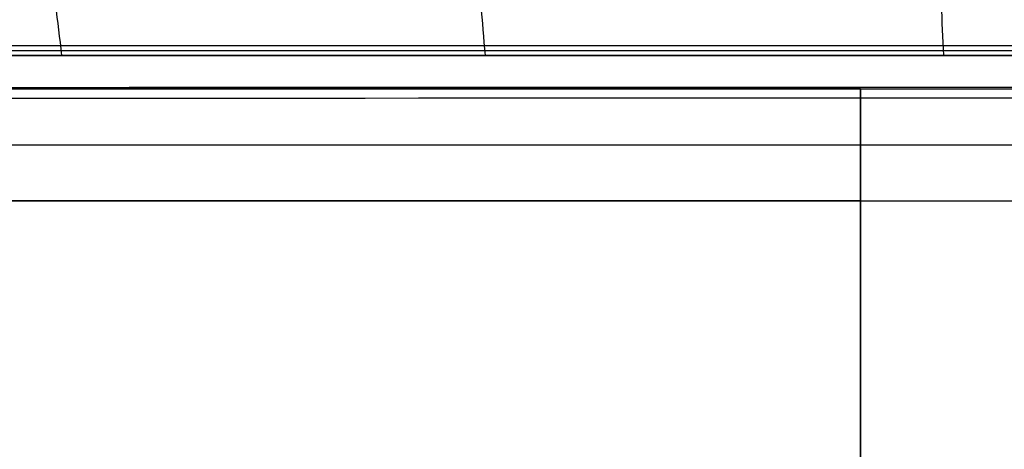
# Model space of a CAD drawing. Header units: millimetres. Extents: x -249 to 249, y -500 to 303.
# Tile 12 of 174: x -125 to -37, y -32 to 6. Entities that reach past the tile are written whole.
import ezdxf

# ---------------------------------------------------------------- set-up
doc = ezdxf.new("R2010")
doc.units = ezdxf.units.MM
doc.header["$MEASUREMENT"] = 0
doc.layers.add('Predefinito', color=7, linetype='Continuous', true_color=0x000000)

# ---------------------------------------------------------------- blocks, each defined once
blk = doc.blocks.new('FORMAmobile50SCOCCAC')
at = {"layer": 'Predefinito'}
for p, q in [((-218, 0, 224.429), (-50, 0, 224.429)), ((-50, 0, 129), (-50, -10, 129)), ((-50, -10, 233.429), (-198.858, -10, 233.429))]:
    blk.add_line(p, q, dxfattribs=at)
at = {"layer": 'Predefinito', "extrusion": (-8.3745e-18, 1, 9.77025e-18)}
blk.add_arc((0, 250), 198.858, 0, 90, dxfattribs=at)
at = {"layer": 'Predefinito', "extrusion": (2.486e-17, 1, -2.22045e-17)}
blk.add_arc((0, 250), 50, 0, 180, dxfattribs=at)
at = {"layer": 'Predefinito', "extrusion": (0, 1, 0)}
for centre, radius, end in [((0, 250, -5), 198.858, 90), ((0, 250, -5), 50, 180), ((0, 250, -10), 50, 180)]:
    blk.add_arc(centre, radius, 0, end, dxfattribs=at)
at = {"layer": 'Predefinito', "extrusion": (0, 1, -1.78656e-17)}
blk.add_arc((0, 250, -10), 198.858, 0, 90, dxfattribs=at)
at = {"layer": 'Predefinito'}
for points in [[(-50, 0, 8), (-125.349, 0, 8), (-200.698, 0, 8)], [(-50, 0, 250), (-50, 0, 129), (-50, 0, 8)], [(-50, -170, 8), (-50, -85, 8), (-50, 0, 8)], [(-200.698, 0), (-156.354, -241), (-112.01, -482)], [(-200.698, 0, 8), (-156.354, -241, 8), (-112.01, -482, 8)], [(-50, -10, 250), (-50, -5, 250), (-50, 0, 250)], [(-198.858, -10, 18), (-124.429, -10, 18), (-50, -10, 18)], [(-50, -10, 18), (-50, -90, 18), (-50, -170, 18)], [(-50, -10, 18), (-50, -10, 134), (-50, -10, 250)]]:
    blk.add_open_spline(points, degree=2, dxfattribs=at)
blk = doc.blocks.new('FORMA50 LAVABO')
at = {"layer": 'Predefinito', "extrusion": (0, 1, 0)}
blk.add_arc((0, 0, -149.566), 209.726, 0, 180, dxfattribs=at)
at = {"layer": 'Predefinito', "extrusion": (1.35568e-16, 1, -4.06704e-16)}
blk.add_arc((0, 0, -149.132), 209.649, 0, 90, dxfattribs=at)
at = {"layer": 'Predefinito', "extrusion": (-2.63381e-15, 1, 4.01473e-15)}
blk.add_arc((0, 0, -150), 209.802, 46.65063, 66.81668, dxfattribs=at)
at = {"layer": 'Predefinito', "extrusion": (-2.40817e-13, 1, 5.85819e-13)}
blk.add_arc((0, 0, -150), 209.802, 66.81668, 68.49045, dxfattribs=at)
at = {"layer": 'Predefinito'}
for points in [[(-139.163, -4.785, 206.534), (-130.32, -77.392, 194.978), (-121.476, -150, 183.422)], [(-95.955, -4.785, 229.816), (-89.771, -77.392, 216.66), (-83.587, -150, 203.503)], [(-48.949, -4.784, 244.186), (-45.766, -77.392, 230.013), (-42.584, -150, 215.84)]]:
    blk.add_open_spline(points, degree=2, dxfattribs=at)
for points, knots in [([(-220, -150), (-220, -150, 14.637), (-217.071, -150, 43.816), (-204.207, -150, 85.63), (-183.49, -150, 123.933), (-155.797, -150, 157.323), (-122.238, -150, 184.602), (-84.108, -150, 204.801), (-42.849, -150, 217.21), (0, -150, 221.395), (42.849, -150, 217.21), (84.108, -150, 204.801), (122.238, -150, 184.602), (155.797, -150, 157.323), (183.49, -150, 123.933), (204.207, -150, 85.63), (217.071, -150, 43.816), (220, -150, 14.637), (220, -150)], [0, 0, 0, 0, 0.0428795, 0.085759, 0.1286385, 0.171518, 0.2143975, 0.257277, 0.3001565, 0.343036, 0.3859155, 0.428795, 0.4716745, 0.514554, 0.5574335, 0.600313, 0.6431924, 0.6860719, 0.6860719, 0.6860719, 0.6860719]), ([(0, -150, 220), (-14.283, -150, 220), (-42.849, -150, 217.21), (-84.108, -150, 204.801), (-122.238, -150, 184.602), (-155.797, -150, 157.323), (-183.49, -150, 123.933), (-204.207, -150, 85.63), (-217.071, -150, 43.816), (-220, -150, 14.637), (-220, -150, -19.883), (-220, -150, -60.523), (-220, -150, -123.352), (-220, -150, -186.996), (-220, -150, -229.167), (-220, -150, -250)], [644.52195, 644.52195, 644.52195, 644.52195, 692.499946, 740.477941, 788.455936, 836.433931, 884.411926, 932.389921, 980.367916, 1028.345911, 1028.345911, 1093.520409, 1158.694906, 1223.869403, 1289.043901, 1289.043901, 1289.043901, 1289.043901]), ([(-76.925, -150, 195.191), (-70.819, -149.999, 197.597), (-64.599, -149.998, 199.717), (-51.989, -149.998, 203.364), (-45.599, -150, 204.892), (-32.702, -150, 207.342), (-26.196, -149.998, 208.264), (-13.127, -149.998, 209.494), (-6.564, -150, 209.802), (0, -150, 209.802)], [-0.07829549, -0.07829549, -0.07829549, -0.07829549, -0.05872161, -0.05872161, -0.03914774, -0.03914774, -0.01957387, -0.01957387, 0, 0, 0, 0]), ([(0, -150, 209.802), (-6.656, -150, 209.802), (-13.249, -150, 209.486), (-26.312, -150, 208.249), (-32.782, -150, 207.328), (-45.602, -150, 204.89), (-51.952, -150, 203.373), (-64.531, -150, 199.739), (-70.76, -150, 197.621), (-76.925, -150, 195.191)], [0, 0, 0, 0, 0.01957387, 0.01957387, 0.03914774, 0.03914774, 0.05872161, 0.05872161, 0.07829549, 0.07829549, 0.07829549, 0.07829549])]:
    blk.add_open_spline(points, degree=3, knots=knots, dxfattribs=at)
blk = doc.blocks.new('FORMAmobile50ANTAC')
at = {"layer": 'Predefinito', "extrusion": (-9.44422e-17, 1, 9.44422e-17)}
blk.add_arc((0, 0), 200.698, 0, 90, dxfattribs=at)
at = {"layer": 'Predefinito', "extrusion": (-1.00004e-16, 1, 9.74553e-17)}
blk.add_arc((0, 0, -0.983), 218.819, 0.26079, 89.73921, dxfattribs=at)
blk = doc.blocks.new('MBF 50 S')
at = {"layer": 'Predefinito'}
for name, p in [('FORMA50 LAVABO', (0, 153, 250)), ('FORMAmobile50SCOCCAC', (0, 0))]:
    blk.add_blockref(name, p, dxfattribs=at)
at = {"layer": 'Predefinito', "extrusion": (0.004643, 0.000854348, 0.999989), "rotation": 359.9997036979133}
blk.add_blockref('FORMAmobile50ANTAC', (-1.158, -0.214, 248.985), dxfattribs=at)

msp = doc.modelspace()

# ---------------------------------------------------------------- block references
at = {"layer": 'Predefinito'}
msp.add_blockref('MBF 50 S', (0, 0), dxfattribs=at)

doc.saveas('drawing.dxf')
